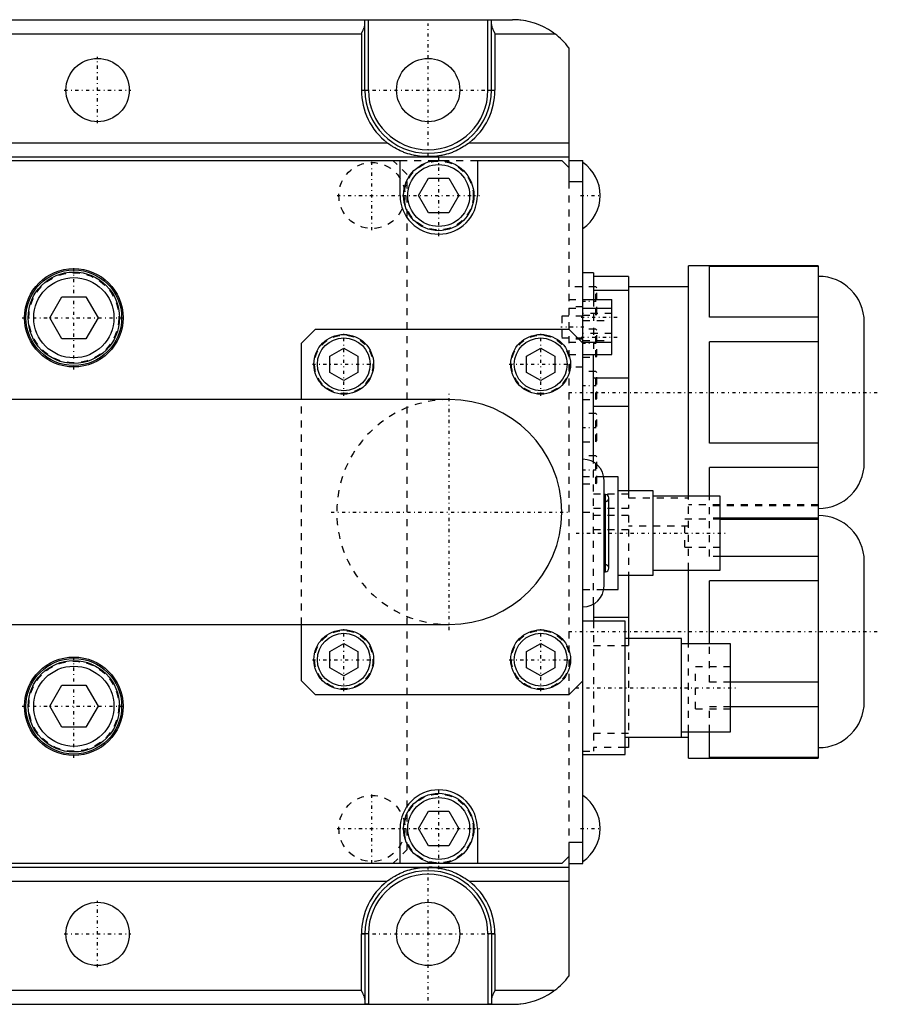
# Model space of a CAD drawing. Extents: x -392 to 171, y -70 to 72.
# Tile 10 of 10: x 49 to 171, y -70 to 70. Entities that reach past the tile are written whole.
import ezdxf

# ---------------------------------------------------------------- set-up
doc = ezdxf.new("R2010")
doc.units = 0
doc.linetypes.add('CENTER', pattern=[1.5, 0.45, -0.5, 0.05, -0.5])
doc.linetypes.add('DASHED', pattern=[2, 1, -1])
for name, color, linetype in [('AM_0', 7, 'CONTINUOUS'), ('AM_3', 7, 'DASHED'), ('AM_7', 7, 'CENTER')]:
    doc.layers.add(name, color=color, linetype=linetype)

msp = doc.modelspace()

# ---------------------------------------------------------------- linework, layer by layer
at = {"layer": 'AM_0', "color": 7, "linetype": 'CONTINUOUS'}
for p, q in [((-21, 70), (119, 70)), ((98.5, 60), (98.5, 70)), ((115.5, 60), (115.5, 70)), ((98, 60), (98, 69.94)), ((116, 60), (116, 69.94)), ((-3.5, 68), (97.5, 68)), ((97.5, 68), (97.5, 60)), ((116.5, 68), (125, 68)), ((116.5, 68), (116.5, 60)), ((127, 66), (127, 47)), ((97.5, 60), (98.5, 60)), ((115.5, 60), (116.5, 60)), ((-7.17, 52.5), (101.17, 52.5)), ((112.83, 52.5), (127, 52.5)), ((-1.07, 50.5), (127, 50.5)), ((108.1, 50.56), (105.9, 50.56)), ((44, 50), (103, 50)), ((103, 45), (103, 50)), ((114, 50), (114, 45)), ((114, 50), (126, 50)), ((126, 50), (127, 49)), ((127, 50), (129, 50)), ((129, -50), (129, 50)), ((105.64, 45), (107.07, 47.48)), ((107.07, 47.48), (109.93, 47.48)), ((109.93, 47.48), (111.36, 45)), ((127, 47), (129, 47)), ((107.07, 42.52), (105.64, 45)), ((111.36, 45), (109.93, 42.52)), ((109.93, 42.52), (107.07, 42.52)), ((162.47, 35), (144, 35)), ((144, 2.24), (144, 35)), ((162.47, 35), (162.47, -35)), ((130.5, 34), (129, 34)), ((130.5, 34), (130.5, 30.2)), ((147, 27.69), (147, 34.89)), ((162.47, 34.89), (147, 34.89)), ((135.5, 33.5), (130.5, 33.5)), ((135.5, 33.5), (135.5, 3)), ((162.51, 33.5), (162.47, 33.5)), ((162.51, 0.5), (162.51, 33.5)), ((135.5, 31.48), (130.5, 31.48)), ((144, 32), (135.5, 32)), ((53.19, 27.62), (54.91, 30.59)), ((54.91, 30.59), (58.34, 30.59)), ((58.34, 30.59), (60.06, 27.62)), ((129, 30.2), (133.1, 30.2)), ((133.1, 22.4), (133.1, 30.2)), ((129, 28.96), (133.1, 28.96)), ((54.91, 24.64), (53.19, 27.62)), ((60.06, 27.62), (58.34, 24.64)), ((162.47, 27.69), (147, 27.69)), ((169, 6.99), (169, 27.01)), ((89, 24), (91, 26)), ((91, 26), (127, 26)), ((127, 26), (129, 24)), ((58.34, 24.64), (54.91, 24.64)), ((89, 16), (89, 24)), ((129, 24.16), (133.1, 24.16)), ((147, 9.81), (147, 24.19)), ((162.47, 24.19), (147, 24.19)), ((93, 22.15), (95, 23.31)), ((95, 23.31), (97, 22.15)), ((121, 22.15), (123, 23.31)), ((123, 23.31), (125, 22.15)), ((129, 22.4), (133.1, 22.4)), ((130.5, 7.09), (130.5, 22.41)), ((93, 19.85), (93, 22.15)), ((97, 22.15), (97, 19.85)), ((121, 19.85), (121, 22.15)), ((125, 22.15), (125, 19.85)), ((95, 18.69), (93, 19.85)), ((97, 19.85), (95, 18.69)), ((123, 18.69), (121, 19.85)), ((125, 19.85), (123, 18.69)), ((135.5, 19.02), (130.5, 19.02)), ((110, 16), (11.15, 16)), ((135.5, 14.98), (130.5, 14.98)), ((162.47, 9.81), (147, 9.81)), ((147, 2.24), (147, 6.31)), ((162.47, 6.31), (147, 6.31)), ((134, 5), (131.96, 5)), ((132, -10.5), (132, 4.5)), ((134, -11), (134, 5)), ((139, 3), (134, 3)), ((139, -9), (139, 3)), ((132.2, 2.5), (132, 2.5)), ((132.2, -8.5), (132.2, 2.5)), ((132.7, -8), (132.7, 2)), ((148.5, 2.25), (139, 2.25)), ((148.5, -8.25), (148.5, 2.25)), ((162.47, 0.5), (162.51, 0.5)), ((162.47, -0.89), (148.5, -0.89)), ((148.5, -1), (162.47, -1)), ((162.51, -0.5), (162.47, -0.5)), ((162.51, -33.5), (162.51, -0.5)), ((162.47, -6.31), (148.5, -6.31)), ((169, -27.01), (169, -6.99)), ((139, -8.25), (148.5, -8.25)), ((144, -18.75), (144, -8.24)), ((132, -8.5), (132.2, -8.5)), ((134, -9), (139, -9)), ((135.5, -9), (135.5, -18)), ((131.96, -11), (134, -11)), ((162.47, -9.81), (147, -9.81)), ((147, -18.75), (147, -9.81)), ((130.5, -13.1), (130.5, -15.5)), ((135.5, -14.98), (130.5, -14.98)), ((11.15, -16), (110, -16)), ((89, -24), (89, -16)), ((135, -15.5), (129, -15.5)), ((135, -34.5), (135, -15.5)), ((143, -18), (135, -18)), ((143, -32), (143, -18)), ((93, -19.85), (95, -18.69)), ((95, -18.69), (97, -19.85)), ((121, -19.85), (123, -18.69)), ((123, -18.69), (125, -19.85)), ((150, -18.75), (143, -18.75)), ((150, -31.25), (150, -18.75)), ((93, -22.15), (93, -19.85)), ((97, -19.85), (97, -22.15)), ((121, -22.15), (121, -19.85)), ((125, -19.85), (125, -22.15)), ((95, -23.31), (93, -22.15)), ((97, -22.15), (95, -23.31)), ((123, -23.31), (121, -22.15)), ((125, -22.15), (123, -23.31)), ((53.19, -27.62), (54.91, -24.64)), ((54.91, -24.64), (58.34, -24.64)), ((58.34, -24.64), (60.06, -27.62)), ((91, -26), (89, -24)), ((129, -24), (127, -26)), ((162.47, -24.19), (150, -24.19)), ((127, -26), (91, -26)), ((54.91, -30.59), (53.19, -27.62)), ((60.06, -27.62), (58.34, -30.59)), ((162.47, -27.69), (150, -27.69)), ((58.34, -30.59), (54.91, -30.59)), ((135, -32), (144, -32)), ((135.5, -32.02), (135.5, -33.5)), ((143, -31.25), (150, -31.25)), ((144, -35), (144, -31.27)), ((147, -34.89), (147, -31.27)), ((135.5, -33.5), (135, -33.5)), ((162.47, -33.5), (162.51, -33.5)), ((129, -34.5), (135, -34.5)), ((144, -35), (162.47, -35)), ((162.47, -34.89), (147, -34.89)), ((105.64, -45), (107.07, -42.53)), ((107.07, -42.53), (109.93, -42.53)), ((109.93, -42.53), (111.36, -45)), ((103, -50), (103, -45)), ((107.07, -47.48), (105.64, -45)), ((111.36, -45), (109.93, -47.48)), ((114, -45), (114, -50)), ((109.93, -47.48), (107.07, -47.48)), ((129, -47), (127, -47)), ((127, -47), (127, -66)), ((127, -49), (126, -50)), ((126, -50), (-31, -50)), ((127, -50), (129, -50)), ((-31.9, -50.5), (127, -50.5)), ((105.9, -50.56), (108.1, -50.56)), ((-7.17, -52.5), (101.17, -52.5)), ((112.83, -52.5), (127, -52.5)), ((97.5, -68), (97.5, -60)), ((98.5, -60), (97.5, -60)), ((98, -60), (98, -69.94)), ((98.5, -60), (98.5, -70)), ((115.5, -60), (115.5, -70)), ((116.5, -60), (115.5, -60)), ((116, -60), (116, -69.94)), ((116.5, -60), (116.5, -68)), ((-3.5, -68), (97.5, -68)), ((116.5, -68), (125, -68)), ((-21, -70), (119, -70))]:
    msp.add_line(p, q, dxfattribs=at)
for points in [[(98, 69.94, 0), (98, 69.94, 0), (98, 69.94, 0), (98, 69.94, 0), (98, 69.94, 0), (98, 69.94, 0), (98, 69.94, 0), (98, 69.95, 0), (98, 69.95, 0), (98, 69.95, 0), (98, 69.95, 0), (98, 69.95, 0), (98, 69.95, 0), (98.01, 69.95, 0), (98.01, 69.96, 0), (98.01, 69.96, 0), (98.01, 69.96, 0), (98.01, 69.96, 0), (98.01, 69.96, 0), (98.01, 69.96, 0), (98.01, 69.96, 0), (98.02, 69.96, 0), (98.02, 69.96, 0), (98.02, 69.97, 0), (98.02, 69.97, 0), (98.02, 69.97, 0), (98.02, 69.97, 0), (98.02, 69.97, 0), (98.03, 69.97, 0), (98.03, 69.97, 0), (98.03, 69.97, 0), (98.03, 69.97, 0), (98.04, 69.98, 0), (98.04, 69.98, 0), (98.04, 69.98, 0), (98.04, 69.98, 0), (98.04, 69.98, 0), (98.05, 69.98, 0), (98.05, 69.98, 0), (98.05, 69.98, 0), (98.06, 69.98, 0), (98.06, 69.98, 0), (98.06, 69.98, 0), (98.06, 69.98, 0), (98.07, 69.98, 0), (98.07, 69.99, 0), (98.08, 69.99, 0), (98.08, 69.99, 0), (98.08, 69.99, 0), (98.08, 69.99, 0), (98.09, 69.99, 0), (98.09, 69.99, 0), (98.1, 69.99, 0), (98.1, 69.99, 0), (98.1, 69.99, 0), (98.1, 69.99, 0), (98.11, 69.99, 0), (98.11, 69.99, 0), (98.12, 69.99, 0), (98.12, 69.99, 0), (98.13, 69.99, 0), (98.13, 69.99, 0), (98.13, 69.99, 0), (98.14, 69.99, 0), (98.14, 69.99, 0), (98.14, 69.99, 0), (98.15, 69.99, 0), (98.15, 70, 0), (98.16, 70, 0), (98.16, 70, 0), (98.16, 70, 0), (98.17, 70, 0), (98.17, 70, 0), (98.18, 70, 0), (98.18, 70, 0), (98.19, 70, 0), (98.19, 70, 0), (98.2, 70, 0), (98.2, 70, 0), (98.21, 70, 0), (98.21, 70, 0), (98.22, 70, 0), (98.23, 70, 0), (98.23, 70, 0), (98.23, 70, 0), (98.24, 70, 0), (98.24, 70, 0), (98.25, 70, 0), (98.26, 70, 0), (98.26, 70, 0), (98.27, 70, 0), (98.27, 70, 0), (98.28, 70, 0), (98.28, 70, 0), (98.29, 70, 0), (98.3, 70, 0), (98.3, 70, 0), (98.31, 70, 0), (98.31, 70, 0), (98.32, 70, 0), (98.32, 70, 0), (98.33, 70, 0), (98.34, 70, 0), (98.35, 70, 0), (98.35, 70, 0), (98.35, 70, 0), (98.36, 70, 0), (98.37, 70, 0), (98.37, 70, 0), (98.37, 70, 0), (98.38, 70, 0), (98.39, 70, 0), (98.39, 70, 0), (98.4, 70, 0), (98.4, 70, 0), (98.41, 70, 0), (98.42, 70, 0), (98.42, 70, 0), (98.43, 70, 0), (98.44, 70, 0), (98.44, 70, 0), (98.45, 70, 0), (98.45, 70, 0), (98.46, 70, 0), (98.47, 70, 0), (98.48, 70, 0), (98.48, 70, 0), (98.48, 70, 0), (98.49, 70, 0), (98.5, 70, 0), (98.5, 70, 0)], [(115.5, 70, 0), (115.5, 70, 0), (115.51, 70, 0), (115.52, 70, 0), (115.52, 70, 0), (115.52, 70, 0), (115.53, 70, 0), (115.54, 70, 0), (115.55, 70, 0), (115.55, 70, 0), (115.56, 70, 0), (115.56, 70, 0), (115.57, 70, 0), (115.58, 70, 0), (115.58, 70, 0), (115.59, 70, 0), (115.6, 70, 0), (115.6, 70, 0), (115.61, 70, 0), (115.61, 70, 0), (115.62, 70, 0), (115.63, 70, 0), (115.63, 70, 0), (115.63, 70, 0), (115.64, 70, 0), (115.65, 70, 0), (115.65, 70, 0), (115.65, 70, 0), (115.66, 70, 0), (115.67, 70, 0), (115.68, 70, 0), (115.68, 70, 0), (115.69, 70, 0), (115.69, 70, 0), (115.7, 70, 0), (115.7, 70, 0), (115.71, 70, 0), (115.72, 70, 0), (115.72, 70, 0), (115.73, 70, 0), (115.73, 70, 0), (115.74, 70, 0), (115.74, 70, 0), (115.75, 70, 0), (115.76, 70, 0), (115.76, 70, 0), (115.77, 70, 0), (115.77, 70, 0), (115.77, 70, 0), (115.78, 70, 0), (115.79, 70, 0), (115.79, 70, 0), (115.8, 70, 0), (115.8, 70, 0), (115.81, 70, 0), (115.81, 70, 0), (115.82, 70, 0), (115.82, 70, 0), (115.83, 70, 0), (115.83, 70, 0), (115.84, 70, 0), (115.84, 70, 0), (115.84, 70, 0), (115.85, 70, 0), (115.85, 69.99, 0), (115.86, 69.99, 0), (115.86, 69.99, 0), (115.86, 69.99, 0), (115.87, 69.99, 0), (115.87, 69.99, 0), (115.87, 69.99, 0), (115.88, 69.99, 0), (115.88, 69.99, 0), (115.89, 69.99, 0), (115.89, 69.99, 0), (115.9, 69.99, 0), (115.9, 69.99, 0), (115.9, 69.99, 0), (115.9, 69.99, 0), (115.91, 69.99, 0), (115.91, 69.99, 0), (115.92, 69.99, 0), (115.92, 69.99, 0), (115.92, 69.99, 0), (115.92, 69.99, 0), (115.93, 69.99, 0), (115.93, 69.98, 0), (115.94, 69.98, 0), (115.94, 69.98, 0), (115.94, 69.98, 0), (115.94, 69.98, 0), (115.95, 69.98, 0), (115.95, 69.98, 0), (115.95, 69.98, 0), (115.96, 69.98, 0), (115.96, 69.98, 0), (115.96, 69.98, 0), (115.96, 69.98, 0), (115.96, 69.98, 0), (115.97, 69.97, 0), (115.97, 69.97, 0), (115.97, 69.97, 0), (115.97, 69.97, 0), (115.98, 69.97, 0), (115.98, 69.97, 0), (115.98, 69.97, 0), (115.98, 69.97, 0), (115.98, 69.97, 0), (115.98, 69.96, 0), (115.98, 69.96, 0), (115.99, 69.96, 0), (115.99, 69.96, 0), (115.99, 69.96, 0), (115.99, 69.96, 0), (115.99, 69.96, 0), (115.99, 69.96, 0), (115.99, 69.96, 0), (115.99, 69.95, 0), (116, 69.95, 0), (116, 69.95, 0), (116, 69.95, 0), (116, 69.95, 0), (116, 69.95, 0), (116, 69.95, 0), (116, 69.94, 0), (116, 69.94, 0), (116, 69.94, 0), (116, 69.94, 0), (116, 69.94, 0), (116, 69.94, 0), (116, 69.94, 0)], [(125, 68, 0), (124.98, 68.02, 0), (124.93, 68.05, 0), (124.88, 68.09, 0), (124.85, 68.11, 0), (124.83, 68.13, 0), (124.78, 68.16, 0), (124.73, 68.2, 0), (124.55, 68.32, 0), (124.25, 68.51, 0), (124.09, 68.61, 0), (123.93, 68.7, 0), (123.61, 68.87, 0), (123.29, 69.03, 0), (122.95, 69.18, 0), (122.62, 69.32, 0), (122.28, 69.45, 0), (122.1, 69.51, 0), (121.93, 69.56, 0), (121.58, 69.66, 0), (121.24, 69.75, 0), (120.89, 69.82, 0), (120.54, 69.88, 0), (120.19, 69.93, 0), (120.02, 69.95, 0), (119.85, 69.96, 0), (119.5, 69.99, 0), (119.17, 70, 0), (119, 70, 0)], [(97.5, 68, 0), (97.52, 68.04, 0), (97.56, 68.11, 0), (97.59, 68.19, 0), (97.61, 68.23, 0), (97.63, 68.27, 0), (97.67, 68.34, 0), (97.71, 68.42, 0), (97.74, 68.5, 0), (97.78, 68.58, 0), (97.81, 68.65, 0), (97.83, 68.69, 0), (97.84, 68.73, 0), (97.87, 68.8, 0), (97.9, 68.88, 0), (97.93, 68.95, 0), (97.95, 69.02, 0), (97.97, 69.09, 0), (97.98, 69.13, 0), (97.98, 69.16, 0), (97.99, 69.2, 0), (97.99, 69.21, 0), (97.99, 69.22, 0), (97.99, 69.23, 0), (97.99, 69.23, 0), (98, 69.24, 0), (98, 69.25, 0), (98, 69.26, 0), (98, 69.28, 0), (98, 69.29, 0), (98, 69.29, 0), (98, 69.3, 0), (98, 69.31, 0), (98, 69.32, 0), (98, 69.32, 0)], [(116, 69.32, 0), (116, 69.32, 0), (116, 69.31, 0), (116, 69.3, 0), (116, 69.29, 0), (116, 69.29, 0), (116, 69.28, 0), (116, 69.26, 0), (116, 69.25, 0), (116, 69.24, 0), (116.01, 69.23, 0), (116.01, 69.23, 0), (116.01, 69.22, 0), (116.01, 69.21, 0), (116.01, 69.2, 0), (116.02, 69.16, 0), (116.02, 69.13, 0), (116.03, 69.09, 0), (116.05, 69.02, 0), (116.07, 68.95, 0), (116.1, 68.88, 0), (116.13, 68.8, 0), (116.16, 68.73, 0), (116.17, 68.69, 0), (116.19, 68.65, 0), (116.22, 68.58, 0), (116.26, 68.5, 0), (116.29, 68.42, 0), (116.33, 68.34, 0), (116.37, 68.27, 0), (116.39, 68.23, 0), (116.41, 68.19, 0), (116.44, 68.11, 0), (116.48, 68.04, 0), (116.5, 68, 0)], [(105.9, 50.56, 0), (105.77, 50.58, 0), (105.49, 50.62, 0), (105.21, 50.67, 0), (105.07, 50.7, 0), (104.93, 50.73, 0), (104.66, 50.79, 0), (104.38, 50.87, 0), (104.11, 50.95, 0), (103.83, 51.04, 0), (103.56, 51.14, 0), (103.43, 51.2, 0), (103.29, 51.25, 0), (103.03, 51.37, 0), (102.77, 51.5, 0), (102.51, 51.63, 0), (102.25, 51.77, 0), (102, 51.92, 0), (101.88, 52, 0), (101.76, 52.08, 0), (101.52, 52.24, 0), (101.28, 52.41, 0), (101.17, 52.5, 0)], [(112.83, 52.5, 0), (112.72, 52.41, 0), (112.48, 52.24, 0), (112.24, 52.08, 0), (112.12, 52, 0), (112, 51.92, 0), (111.75, 51.77, 0), (111.49, 51.63, 0), (111.23, 51.5, 0), (110.97, 51.37, 0), (110.71, 51.25, 0), (110.57, 51.2, 0), (110.44, 51.14, 0), (110.17, 51.04, 0), (109.89, 50.95, 0), (109.62, 50.87, 0), (109.34, 50.79, 0), (109.07, 50.73, 0), (108.93, 50.7, 0), (108.79, 50.67, 0), (108.51, 50.62, 0), (108.23, 50.58, 0), (108.1, 50.56, 0)], [(101.17, -52.5, 0), (101.28, -52.41, 0), (101.52, -52.24, 0), (101.76, -52.08, 0), (101.88, -52, 0), (102, -51.92, 0), (102.25, -51.77, 0), (102.51, -51.63, 0), (102.77, -51.5, 0), (103.03, -51.37, 0), (103.29, -51.25, 0), (103.43, -51.2, 0), (103.56, -51.14, 0), (103.83, -51.04, 0), (104.11, -50.95, 0), (104.38, -50.87, 0), (104.66, -50.79, 0), (104.93, -50.73, 0), (105.07, -50.7, 0), (105.21, -50.67, 0), (105.49, -50.62, 0), (105.77, -50.58, 0), (105.9, -50.56, 0)], [(108.1, -50.56, 0), (108.23, -50.58, 0), (108.51, -50.62, 0), (108.79, -50.67, 0), (108.93, -50.7, 0), (109.07, -50.73, 0), (109.34, -50.79, 0), (109.62, -50.87, 0), (109.89, -50.95, 0), (110.17, -51.04, 0), (110.44, -51.14, 0), (110.57, -51.2, 0), (110.71, -51.25, 0), (110.97, -51.37, 0), (111.23, -51.5, 0), (111.49, -51.63, 0), (111.75, -51.77, 0), (112, -51.92, 0), (112.12, -52, 0), (112.24, -52.08, 0), (112.48, -52.24, 0), (112.72, -52.41, 0), (112.83, -52.5, 0)], [(98, -69.32, 0), (98, -69.32, 0), (98, -69.31, 0), (98, -69.3, 0), (98, -69.29, 0), (98, -69.29, 0), (98, -69.28, 0), (98, -69.26, 0), (98, -69.25, 0), (98, -69.24, 0), (97.99, -69.23, 0), (97.99, -69.23, 0), (97.99, -69.22, 0), (97.99, -69.21, 0), (97.99, -69.2, 0), (97.98, -69.16, 0), (97.98, -69.13, 0), (97.97, -69.09, 0), (97.95, -69.02, 0), (97.93, -68.95, 0), (97.9, -68.88, 0), (97.87, -68.8, 0), (97.84, -68.73, 0), (97.83, -68.69, 0), (97.81, -68.65, 0), (97.78, -68.58, 0), (97.74, -68.5, 0), (97.71, -68.42, 0), (97.67, -68.34, 0), (97.63, -68.27, 0), (97.61, -68.23, 0), (97.59, -68.19, 0), (97.56, -68.11, 0), (97.52, -68.04, 0), (97.5, -68, 0)], [(116.5, -68, 0), (116.48, -68.04, 0), (116.44, -68.11, 0), (116.41, -68.19, 0), (116.39, -68.23, 0), (116.37, -68.27, 0), (116.33, -68.34, 0), (116.29, -68.42, 0), (116.26, -68.5, 0), (116.22, -68.58, 0), (116.19, -68.65, 0), (116.17, -68.69, 0), (116.16, -68.73, 0), (116.13, -68.8, 0), (116.1, -68.88, 0), (116.07, -68.95, 0), (116.05, -69.02, 0), (116.03, -69.09, 0), (116.02, -69.13, 0), (116.02, -69.16, 0), (116.01, -69.2, 0), (116.01, -69.21, 0), (116.01, -69.22, 0), (116.01, -69.23, 0), (116.01, -69.23, 0), (116, -69.24, 0), (116, -69.25, 0), (116, -69.26, 0), (116, -69.28, 0), (116, -69.29, 0), (116, -69.29, 0), (116, -69.3, 0), (116, -69.31, 0), (116, -69.32, 0), (116, -69.32, 0)], [(119, -70, 0), (119.17, -70, 0), (119.5, -69.99, 0), (119.85, -69.96, 0), (120.02, -69.95, 0), (120.19, -69.93, 0), (120.54, -69.88, 0), (120.89, -69.82, 0), (121.24, -69.75, 0), (121.58, -69.66, 0), (121.93, -69.56, 0), (122.1, -69.51, 0), (122.28, -69.45, 0), (122.62, -69.32, 0), (122.95, -69.18, 0), (123.29, -69.03, 0), (123.61, -68.87, 0), (123.93, -68.7, 0), (124.09, -68.61, 0), (124.25, -68.51, 0), (124.55, -68.32, 0), (124.73, -68.2, 0), (124.78, -68.16, 0), (124.83, -68.13, 0), (124.85, -68.11, 0), (124.88, -68.09, 0), (124.93, -68.05, 0), (124.98, -68.02, 0), (125, -68, 0)], [(98.5, -70, 0), (98.5, -70, 0), (98.49, -70, 0), (98.48, -70, 0), (98.48, -70, 0), (98.48, -70, 0), (98.47, -70, 0), (98.46, -70, 0), (98.45, -70, 0), (98.45, -70, 0), (98.44, -70, 0), (98.44, -70, 0), (98.43, -70, 0), (98.42, -70, 0), (98.42, -70, 0), (98.41, -70, 0), (98.4, -70, 0), (98.4, -70, 0), (98.39, -70, 0), (98.39, -70, 0), (98.38, -70, 0), (98.37, -70, 0), (98.37, -70, 0), (98.37, -70, 0), (98.36, -70, 0), (98.35, -70, 0), (98.35, -70, 0), (98.35, -70, 0), (98.34, -70, 0), (98.33, -70, 0), (98.32, -70, 0), (98.32, -70, 0), (98.31, -70, 0), (98.31, -70, 0), (98.3, -70, 0), (98.3, -70, 0), (98.29, -70, 0), (98.28, -70, 0), (98.28, -70, 0), (98.27, -70, 0), (98.27, -70, 0), (98.26, -70, 0), (98.26, -70, 0), (98.25, -70, 0), (98.24, -70, 0), (98.24, -70, 0), (98.23, -70, 0), (98.23, -70, 0), (98.23, -70, 0), (98.22, -70, 0), (98.21, -70, 0), (98.21, -70, 0), (98.2, -70, 0), (98.2, -70, 0), (98.19, -70, 0), (98.19, -70, 0), (98.18, -70, 0), (98.18, -70, 0), (98.17, -70, 0), (98.17, -70, 0), (98.16, -70, 0), (98.16, -70, 0), (98.16, -70, 0), (98.15, -70, 0), (98.15, -69.99, 0), (98.14, -69.99, 0), (98.14, -69.99, 0), (98.14, -69.99, 0), (98.13, -69.99, 0), (98.13, -69.99, 0), (98.13, -69.99, 0), (98.12, -69.99, 0), (98.12, -69.99, 0), (98.11, -69.99, 0), (98.11, -69.99, 0), (98.1, -69.99, 0), (98.1, -69.99, 0), (98.1, -69.99, 0), (98.1, -69.99, 0), (98.09, -69.99, 0), (98.09, -69.99, 0), (98.08, -69.99, 0), (98.08, -69.99, 0), (98.08, -69.99, 0), (98.08, -69.99, 0), (98.07, -69.99, 0), (98.07, -69.98, 0), (98.06, -69.98, 0), (98.06, -69.98, 0), (98.06, -69.98, 0), (98.06, -69.98, 0), (98.05, -69.98, 0), (98.05, -69.98, 0), (98.05, -69.98, 0), (98.04, -69.98, 0), (98.04, -69.98, 0), (98.04, -69.98, 0), (98.04, -69.98, 0), (98.04, -69.98, 0), (98.03, -69.97, 0), (98.03, -69.97, 0), (98.03, -69.97, 0), (98.03, -69.97, 0), (98.02, -69.97, 0), (98.02, -69.97, 0), (98.02, -69.97, 0), (98.02, -69.97, 0), (98.02, -69.97, 0), (98.02, -69.96, 0), (98.02, -69.96, 0), (98.01, -69.96, 0), (98.01, -69.96, 0), (98.01, -69.96, 0), (98.01, -69.96, 0), (98.01, -69.96, 0), (98.01, -69.96, 0), (98.01, -69.96, 0), (98.01, -69.95, 0), (98, -69.95, 0), (98, -69.95, 0), (98, -69.95, 0), (98, -69.95, 0), (98, -69.95, 0), (98, -69.95, 0), (98, -69.94, 0), (98, -69.94, 0), (98, -69.94, 0), (98, -69.94, 0), (98, -69.94, 0), (98, -69.94, 0), (98, -69.94, 0)], [(116, -69.94, 0), (116, -69.94, 0), (116, -69.94, 0), (116, -69.94, 0), (116, -69.94, 0), (116, -69.94, 0), (116, -69.94, 0), (116, -69.95, 0), (116, -69.95, 0), (116, -69.95, 0), (116, -69.95, 0), (116, -69.95, 0), (116, -69.95, 0), (115.99, -69.95, 0), (115.99, -69.96, 0), (115.99, -69.96, 0), (115.99, -69.96, 0), (115.99, -69.96, 0), (115.99, -69.96, 0), (115.99, -69.96, 0), (115.99, -69.96, 0), (115.98, -69.96, 0), (115.98, -69.96, 0), (115.98, -69.97, 0), (115.98, -69.97, 0), (115.98, -69.97, 0), (115.98, -69.97, 0), (115.98, -69.97, 0), (115.97, -69.97, 0), (115.97, -69.97, 0), (115.97, -69.97, 0), (115.97, -69.97, 0), (115.96, -69.98, 0), (115.96, -69.98, 0), (115.96, -69.98, 0), (115.96, -69.98, 0), (115.96, -69.98, 0), (115.95, -69.98, 0), (115.95, -69.98, 0), (115.95, -69.98, 0), (115.94, -69.98, 0), (115.94, -69.98, 0), (115.94, -69.98, 0), (115.94, -69.98, 0), (115.93, -69.98, 0), (115.93, -69.99, 0), (115.92, -69.99, 0), (115.92, -69.99, 0), (115.92, -69.99, 0), (115.92, -69.99, 0), (115.91, -69.99, 0), (115.91, -69.99, 0), (115.9, -69.99, 0), (115.9, -69.99, 0), (115.9, -69.99, 0), (115.9, -69.99, 0), (115.89, -69.99, 0), (115.89, -69.99, 0), (115.88, -69.99, 0), (115.88, -69.99, 0), (115.87, -69.99, 0), (115.87, -69.99, 0), (115.87, -69.99, 0), (115.86, -69.99, 0), (115.86, -69.99, 0), (115.86, -69.99, 0), (115.85, -69.99, 0), (115.85, -70, 0), (115.84, -70, 0), (115.84, -70, 0), (115.84, -70, 0), (115.83, -70, 0), (115.83, -70, 0), (115.82, -70, 0), (115.82, -70, 0), (115.81, -70, 0), (115.81, -70, 0), (115.8, -70, 0), (115.8, -70, 0), (115.79, -70, 0), (115.79, -70, 0), (115.78, -70, 0), (115.77, -70, 0), (115.77, -70, 0), (115.77, -70, 0), (115.76, -70, 0), (115.76, -70, 0), (115.75, -70, 0), (115.74, -70, 0), (115.74, -70, 0), (115.73, -70, 0), (115.73, -70, 0), (115.72, -70, 0), (115.72, -70, 0), (115.71, -70, 0), (115.7, -70, 0), (115.7, -70, 0), (115.69, -70, 0), (115.69, -70, 0), (115.68, -70, 0), (115.68, -70, 0), (115.67, -70, 0), (115.66, -70, 0), (115.65, -70, 0), (115.65, -70, 0), (115.65, -70, 0), (115.64, -70, 0), (115.63, -70, 0), (115.63, -70, 0), (115.63, -70, 0), (115.62, -70, 0), (115.61, -70, 0), (115.61, -70, 0), (115.6, -70, 0), (115.6, -70, 0), (115.59, -70, 0), (115.58, -70, 0), (115.58, -70, 0), (115.57, -70, 0), (115.56, -70, 0), (115.56, -70, 0), (115.55, -70, 0), (115.55, -70, 0), (115.54, -70, 0), (115.53, -70, 0), (115.52, -70, 0), (115.52, -70, 0), (115.52, -70, 0), (115.51, -70, 0), (115.5, -70, 0), (115.5, -70, 0)]]:
    msp.add_polyline3d(points, dxfattribs=at)
for centre, radius in [((60, 60), 4.5), ((107, 60), 4.5), ((108.5, 45), 5), ((108.5, 45), 4.4), ((56.62, 27.62), 7), ((56.62, 27.62), 6.8), ((56.62, 27.62), 6.5), ((56.62, 27.62), 5.7), ((95, 21), 4.25), ((123, 21), 4.25), ((95, 21), 3.75), ((123, 21), 3.75), ((95, -21), 4.25), ((123, -21), 4.25), ((95, -21), 3.75), ((123, -21), 3.75), ((56.62, -27.62), 7), ((56.62, -27.62), 6.8), ((56.62, -27.62), 6.5), ((56.62, -27.62), 5.7), ((108.5, -45), 5), ((108.5, -45), 4.4), ((60, -60), 4.5), ((107, -60), 4.5)]:
    msp.add_circle(centre, radius, dxfattribs=at)
for centre, radius, start, end in [((119, 60), 10, 36.8699, 53.1301), ((107, 60), 9.5, 180, 232.1364), ((107, 60), 9, 180, 0), ((107, 60), 8.5, 180, 0), ((107, 60), 9.5, 307.8636, 0), ((125.8, 45), 5.67, 304.3588, 55.6412), ((108.5, 45), 5.5, 180, 0), ((162.51, 27.01), 6.49, 0, 90), ((110, 0), 16, 270, 90), ((129, 4.5), 3, 0, 90), ((162.51, 6.99), 6.49, 270, 0), ((132.2, 2), 0.5, 0, 90), ((162.51, -6.99), 6.49, 0, 90), ((132.2, -8), 0.5, 270, 0), ((129, -10.5), 3, 270, 0), ((162.51, -27.01), 6.49, 270, 0), ((108.5, -45), 5.5, 0, 180), ((125.8, -45), 5.67, 304.3588, 55.6412), ((107, -60), 9, 0, 180), ((107, -60), 8.5, 0, 180), ((107, -60), 9.5, 127.8636, 180), ((107, -60), 9.5, 0, 52.1364), ((119, -60), 10, 306.8699, 323.1301)]:
    msp.add_arc(centre, radius, start, end, dxfattribs=at)
at = {"layer": 'AM_3', "color": 6, "linetype": 'DASHED'}
for p, q in [((104, 48), (102, 50)), ((103, 50), (114, 50)), ((104, -48), (104, 48)), ((127, 47), (127, -47)), ((130.85, 32), (127, 32)), ((131, 31.85), (130.85, 32)), ((130.85, 28), (130.85, 32)), ((131, 28.15), (131, 31.85)), ((127, 30.2), (129, 30.2)), ((130.5, 30.2), (130.5, 22.41)), ((129, 29.19), (127, 29.19)), ((127, 28.97), (133.1, 28.97)), ((127, 28.96), (129, 28.96)), ((133.1, 28.22), (129, 28.22)), ((129, 28), (130.85, 28)), ((130.85, 28), (131, 28.15)), ((129, 27.85), (126, 27.85)), ((126, 27.85), (126, 24.75)), ((129, 27.22), (133.1, 27.22)), ((130.85, 26), (129, 26)), ((133.1, 25.38), (129, 25.38)), ((131, 25.85), (130.85, 26)), ((130.85, 22), (130.85, 26)), ((131, 22.15), (131, 25.85)), ((126, 24.75), (129, 24.75)), ((129, 24.59), (127, 24.59)), ((127, 24.17), (133.1, 24.17)), ((127, 24.16), (129, 24.16)), ((129, 24.38), (133.1, 24.38)), ((127, 22.4), (129, 22.4)), ((129, 22), (130.85, 22)), ((130.85, 22), (131, 22.15)), ((129, 20.6), (127, 20.6)), ((130.85, 20), (129, 20)), ((131, 19.85), (130.85, 20)), ((130.85, 16), (130.85, 20)), ((131, 16.15), (131, 19.85)), ((89, -16), (89, 16)), ((129, 16), (130.85, 16)), ((130.85, 16), (131, 16.15)), ((130.85, 14), (129, 14)), ((131, 13.85), (130.85, 14)), ((130.85, 10), (130.85, 14)), ((131, 10.15), (131, 13.85)), ((129, 10), (130.85, 10)), ((130.85, 10), (131, 10.15)), ((130.85, 8), (129, 8)), ((130.5, -13.1), (130.5, 7.09)), ((131, 7.85), (130.85, 8)), ((130.85, 4), (130.85, 8)), ((131, 4.15), (131, 7.85)), ((131.96, 5), (129, 5)), ((129, 4), (130.85, 4)), ((130.85, 4), (131, 4.15)), ((135.5, 3), (135.5, 0.5)), ((135.5, 2.52), (130.5, 2.52)), ((132.2, 1.5), (132, 1.5)), ((135.5, 2), (144, 2)), ((144, -8.24), (144, 2.24)), ((147, -6.31), (147, 2.24)), ((129, 0), (130.5, 0)), ((135.5, 0.5), (130.5, 0.5)), ((162.47, 1), (144, 1)), ((162.47, 0.89), (147, 0.89)), ((135.5, -0.5), (130.5, -0.5)), ((135.5, -0.5), (135.5, -9)), ((148.5, -1), (143.5, -1)), ((143.5, -5), (143.5, -1)), ((148.5, -0.89), (147, -0.89)), ((135.5, -2.52), (130.5, -2.52)), ((144, -2), (135.5, -2)), ((143.5, -5), (148.5, -5)), ((148.5, -6.31), (147, -6.31)), ((132, -7.5), (132.2, -7.5)), ((129, -11), (131.96, -11)), ((130.5, -15.5), (130.5, -34)), ((135.5, -18), (135.5, -32.02)), ((135.5, -19.02), (130.5, -19.02)), ((144, -31.27), (144, -18.75)), ((147, -24.19), (147, -18.75)), ((150, -22), (145, -22)), ((145, -28), (145, -22)), ((150, -24.19), (147, -24.19)), ((145, -28), (150, -28)), ((150, -27.69), (147, -27.69)), ((147, -31.27), (147, -27.69)), ((135.5, -31.48), (130.5, -31.48)), ((135, -33.5), (130.5, -33.5)), ((129, -34), (130.5, -34)), ((102, -50), (104, -48))]:
    msp.add_line(p, q, dxfattribs=at)
for centre, radius in [((99, 45), 4.7), ((108.5, 45), 4.9), ((56.62, 27.62), 6.4), ((95, 21), 4.15), ((123, 21), 4.15), ((95, -21), 4.15), ((123, -21), 4.15), ((56.62, -27.62), 6.4), ((99, -45), 4.7), ((108.5, -45), 4.9)]:
    msp.add_circle(centre, radius, dxfattribs=at)
for centre, radius, start, end in [((107, 60), 9.5, 263.3712, 276.6288), ((110, 0), 16, 90, 270), ((132.2, 2), 0.5, 270, 0), ((132.2, -8), 0.5, 0, 90), ((107, -60), 9.5, 83.3712, 96.6288)]:
    msp.add_arc(centre, radius, start, end, dxfattribs=at)
at = {"layer": 'AM_7', "color": 4, "linetype": 'CENTER'}
for p, q in [((107, 50.55), (107, 69.45)), ((60, 55.27), (60, 64.72)), ((55.27, 60), (64.72, 60)), ((97.55, 60), (116.45, 60)), ((108.5, 39.23), (108.5, 50.77)), ((99, 40.06), (99, 49.94)), ((94.06, 45), (114.28, 45)), ((128.67, 45), (131.6, 45)), ((56.62, 20.27), (56.62, 34.97)), ((128.9, 30), (131.1, 30)), ((49.27, 27.62), (63.97, 27.62)), ((128.75, 27.72), (134.25, 27.72)), ((95, 16.54), (95, 25.46)), ((123, 16.54), (123, 25.46)), ((129.15, 26.3), (125.85, 26.3)), ((128.75, 24.88), (134.25, 24.88)), ((128.9, 24), (131.1, 24)), ((90.54, 21), (99.46, 21)), ((118.54, 21), (127.46, 21)), ((127, 17), (171, 17)), ((128.9, 18), (131.1, 18)), ((110, -16.8), (110, 16.8)), ((128.9, 12), (131.1, 12)), ((128.9, 6), (131.1, 6)), ((93.2, 0), (126.8, 0)), ((128.03, -3), (149.47, -3)), ((95, -25.46), (95, -16.54)), ((123, -25.46), (123, -16.54)), ((127, -17), (171, -17)), ((56.62, -34.97), (56.62, -20.27)), ((90.54, -21), (99.46, -21)), ((118.54, -21), (127.46, -21)), ((127.95, -25), (151.05, -25)), ((49.27, -27.62), (63.97, -27.62)), ((99, -49.94), (99, -40.06)), ((108.5, -50.77), (108.5, -39.23)), ((94.06, -45), (114.28, -45)), ((128.67, -45), (131.6, -45)), ((107, -69.45), (107, -50.55)), ((60, -64.72), (60, -55.27)), ((55.27, -60), (64.72, -60)), ((97.55, -60), (116.45, -60))]:
    msp.add_line(p, q, dxfattribs=at)

doc.saveas('drawing.dxf')
